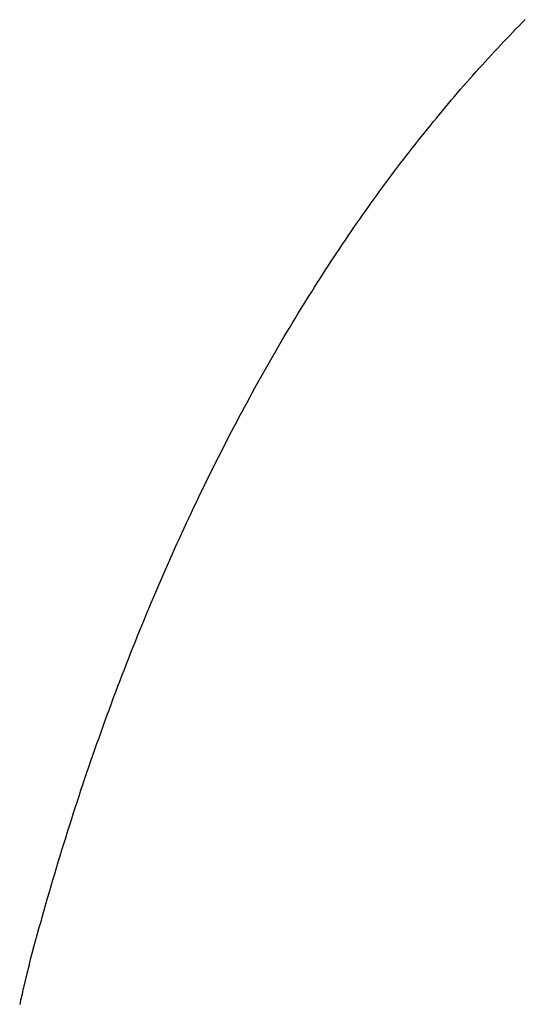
# Model space of a CAD drawing. Extents: x 668 to 3164, y 1007 to 2724.
# Tile 4 of 152: x 898 to 911, y 1714 to 1741. Entities that reach past the tile are written whole.
import ezdxf

# ---------------------------------------------------------------- set-up
doc = ezdxf.new("R2010")
doc.units = 0
doc.layers.add('KF_GRAVIS_12_RIGHT', color=7, linetype='CONTINUOUS')

# ---------------------------------------------------------------- blocks, each defined once
blk = doc.blocks.new('*U16')
at = {"layer": 'KF_GRAVIS_12_RIGHT'}
for points in [[(68.8435, -537.743, 0), (68.887, -537.578, 0), (68.9308, -537.413, 0), (68.9749, -537.248, 0), (69.0194, -537.083, 0), (69.0642, -536.919, 0), (69.1093, -536.755, 0), (69.1547, -536.591, 0), (69.2004, -536.427, 0), (69.2465, -536.264, 0), (69.2928, -536.101, 0), (69.3395, -535.938, 0), (69.3865, -535.776, 0), (69.4338, -535.613, 0), (69.4814, -535.451, 0), (69.5294, -535.29, 0), (69.5776, -535.128, 0), (69.6262, -534.967, 0), (69.675, -534.806, 0), (69.7242, -534.645, 0), (69.7736, -534.485, 0), (69.8234, -534.325, 0), (69.8734, -534.165, 0), (69.9238, -534.006, 0), (69.9745, -533.847, 0), (70.0254, -533.688, 0), (70.0767, -533.529, 0), (70.1282, -533.371, 0), (70.1801, -533.213, 0), (70.2322, -533.055, 0), (70.2846, -532.898, 0), (70.3374, -532.741, 0), (70.3904, -532.584, 0), (70.4437, -532.428, 0), (70.4972, -532.272, 0), (70.5511, -532.116, 0), (70.6053, -531.961, 0), (70.6597, -531.806, 0), (70.7144, -531.651, 0), (70.7694, -531.497, 0), (70.8247, -531.343, 0), (70.8802, -531.189, 0), (70.9361, -531.035, 0), (70.9922, -530.882, 0), (71.0486, -530.73, 0), (71.1052, -530.577, 0), (71.1622, -530.425, 0), (71.2194, -530.274, 0), (71.2768, -530.122, 0), (71.3346, -529.971, 0), (71.3926, -529.821, 0), (71.4508, -529.671, 0), (71.5094, -529.521, 0), (71.5682, -529.371, 0), (71.6272, -529.222, 0), (71.6865, -529.073, 0), (71.7461, -528.925, 0), (71.806, -528.777, 0), (71.8661, -528.629, 0), (71.9264, -528.482, 0), (71.987, -528.335, 0), (72.0479, -528.189, 0), (72.109, -528.043, 0), (72.1704, -527.897, 0), (72.232, -527.752, 0), (72.2939, -527.607, 0), (72.356, -527.463, 0), (72.4183, -527.318, 0), (72.4809, -527.175, 0), (72.5438, -527.032, 0), (72.6069, -526.889, 0), (72.6702, -526.746, 0), (72.7338, -526.604, 0), (72.7976, -526.463, 0), (72.8616, -526.321, 0), (72.9259, -526.181, 0), (72.9905, -526.04, 0), (73.0552, -525.9, 0), (73.1202, -525.761, 0), (73.1854, -525.622, 0), (73.2508, -525.483, 0), (73.3164, -525.345, 0), (73.3822, -525.208, 0), (73.4482, -525.07, 0), (73.5145, -524.934, 0), (73.5809, -524.797, 0), (73.6476, -524.662, 0), (73.7144, -524.526, 0), (73.7815, -524.391, 0), (73.8487, -524.257, 0), (73.9162, -524.123, 0), (73.9839, -523.989, 0), (74.0517, -523.856, 0), (74.1198, -523.723, 0), (74.1881, -523.591, 0), (74.2565, -523.459, 0), (74.3252, -523.328, 0), (74.3941, -523.197, 0), (74.4631, -523.067, 0), (74.5324, -522.937, 0), (74.6018, -522.807, 0), (74.6715, -522.678, 0), (74.7413, -522.549, 0), (74.8113, -522.421, 0), (74.8815, -522.294, 0), (74.9519, -522.166, 0), (75.0225, -522.04, 0), (75.0933, -521.913, 0), (75.1643, -521.787, 0), (75.2354, -521.662, 0), (75.3068, -521.537, 0), (75.3783, -521.412, 0), (75.45, -521.288, 0), (75.5219, -521.165, 0), (75.594, -521.042, 0), (75.6662, -520.919, 0), (75.7387, -520.797, 0), (75.8113, -520.675, 0), (75.8841, -520.554, 0), (75.9571, -520.433, 0), (76.0302, -520.312, 0), (76.1035, -520.192, 0), (76.177, -520.073, 0), (76.2507, -519.954, 0), (76.3245, -519.835, 0), (76.3986, -519.717, 0), (76.4727, -519.599, 0), (76.5471, -519.482, 0), (76.6216, -519.365, 0), (76.6963, -519.249, 0), (76.7712, -519.133, 0), (76.8462, -519.018, 0), (76.9214, -518.903, 0), (76.9968, -518.788, 0), (77.0723, -518.674, 0), (77.148, -518.56, 0), (77.2239, -518.447, 0), (77.2999, -518.335, 0), (77.3761, -518.222, 0), (77.4524, -518.111, 0), (77.5289, -517.999, 0), (77.6056, -517.888, 0), (77.6824, -517.778, 0), (77.7594, -517.668, 0), (77.8365, -517.559, 0), (77.9138, -517.45, 0), (77.9912, -517.341, 0), (78.0688, -517.233, 0), (78.1465, -517.125, 0), (78.2244, -517.018, 0), (78.3025, -516.911, 0), (78.3807, -516.805, 0), (78.459, -516.699, 0), (78.5375, -516.594, 0), (78.6161, -516.489, 0), (78.6949, -516.385, 0), (78.7738, -516.281, 0), (78.8529, -516.177, 0), (78.9321, -516.074, 0), (79.0114, -515.972, 0), (79.0909, -515.87, 0), (79.1705, -515.768, 0), (79.2502, -515.667, 0), (79.33, -515.567, 0), (79.41, -515.466, 0), (79.4901, -515.367, 0), (79.5703, -515.268, 0), (79.6507, -515.169, 0), (79.7311, -515.071, 0), (79.8117, -514.973, 0), (79.8924, -514.876, 0), (79.9732, -514.779, 0), (80.0541, -514.683, 0), (80.1352, -514.587, 0), (80.2163, -514.492, 0), (80.2976, -514.397, 0), (80.3789, -514.303, 0), (80.4604, -514.209, 0), (80.5419, -514.116, 0), (80.6236, -514.023, 0), (80.7054, -513.93, 0), (80.7872, -513.838, 0), (80.8692, -513.747, 0), (80.9512, -513.656, 0), (81.0333, -513.566, 0), (81.1156, -513.476, 0), (81.1979, -513.386, 0), (81.2803, -513.298, 0), (81.3628, -513.209, 0), (81.4453, -513.121, 0), (81.528, -513.034, 0), (81.6107, -512.947, 0), (81.6935, -512.86, 0), (81.7764, -512.774, 0), (81.8594, -512.689, 0), (81.9424, -512.604, 0), (82.0255, -512.519, 0), (82.1087, -512.435, 0)], [(68.8435, -537.743, 0), (68.8295, -537.797, 0), (68.8156, -537.851, 0), (68.8018, -537.905, 0), (68.7881, -537.959, 0), (68.7745, -538.013, 0), (68.761, -538.068, 0), (68.7476, -538.122, 0), (68.7343, -538.177, 0), (68.7211, -538.231, 0), (68.708, -538.286, 0), (68.695, -538.341, 0), (68.6821, -538.396, 0), (68.6693, -538.451, 0), (68.6566, -538.507, 0), (68.644, -538.562, 0), (68.6315, -538.618, 0), (68.6191, -538.673, 0), (68.6068, -538.729, 0), (68.5946, -538.785, 0)]]:
    blk.add_polyline3d(points, dxfattribs=at)

msp = doc.modelspace()

# ---------------------------------------------------------------- block references
at = {"layer": 'KF_GRAVIS_12_RIGHT'}
msp.add_blockref('*U16', (828.93, 2253.101), dxfattribs=at)

doc.saveas('drawing.dxf')
